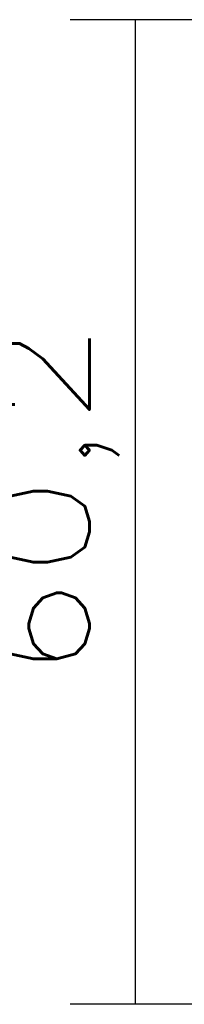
# Model space of a CAD drawing. Header units: millimetres. Extents: x 4 to 205, y 5 to 292.
# Tile 52 of 107: x 70 to 75, y 171 to 201. Entities that reach past the tile are written whole.
import ezdxf

# ---------------------------------------------------------------- set-up
doc = ezdxf.new("R2010")
doc.units = ezdxf.units.MM
doc.layers.add('1', color=7, linetype='CONTINUOUS')
doc.styles.add('DEFAULT', font='simplex.shx')

# ---------------------------------------------------------------- blocks, each defined once
blk = doc.blocks.new('DimnDraft3D1010')
at = {"layer": '1', "color": 152, "linetype": 'CONTINUOUS'}
for p, q in [((88.799776, 200.68682), (71.422287, 200.68682)), ((107.899776, 170.58682), (71.422287, 170.58682))]:
    blk.add_line(p, q, dxfattribs=at)
at = {"layer": '1', "color": 27, "linetype": 'CONTINUOUS'}
blk.add_line((73.422287, 170.58682), (73.422287, 200.68682), dxfattribs=at)
for points in [[(73.422287, 200.68682), (73.951268, 197.686822), (72.893306, 197.686818), (73.422287, 200.68682)], [(73.422287, 170.58682), (72.893306, 173.586818), (73.951268, 173.586822), (73.422287, 170.58682)]]:
    blk.add_solid(points, dxfattribs=at)
at = {"layer": '1', "color": 87, "linetype": 'CONTINUOUS', "insert": (72.922287, 180.52182), "char_height": 3, "attachment_point": 7, "rotation": 90, "line_spacing_factor": 1.204819, "style": 'DEFAULT'}
blk.add_mtext('\\W01.210;60,2 ', dxfattribs=at)

msp = doc.modelspace()

# ---------------------------------------------------------------- block references
at = {"layer": '1', "color": 27, "linetype": 'CONTINUOUS'}
msp.add_blockref('DimnDraft3D1010', (0, 0), dxfattribs=at)

doc.saveas('drawing.dxf')
